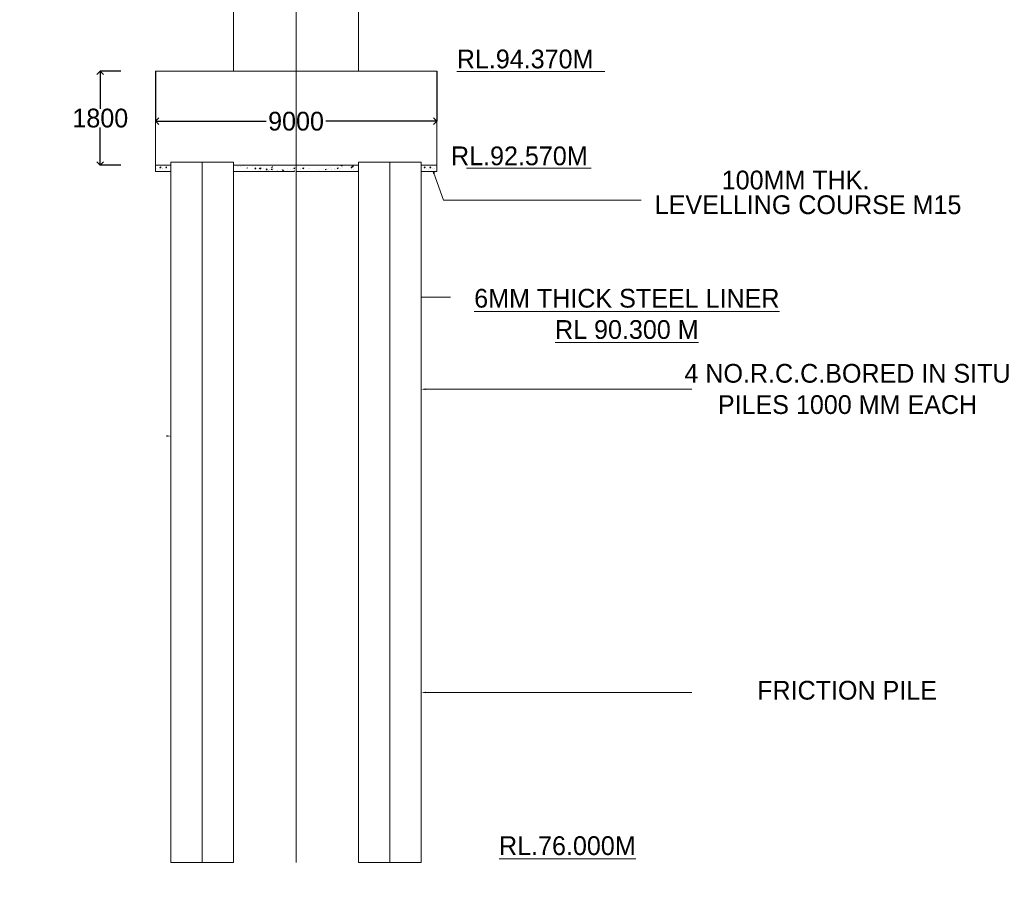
# Model space of a CAD drawing. Header units: millimetres. Extents: x -20950785 to 389010297, y -11535949 to 14056629.
# Tile 178 of 256: x 12107618 to 12139113, y -1274268 to -1246845. Entities that reach past the tile are written whole.
import ezdxf

# ---------------------------------------------------------------- set-up
doc = ezdxf.new("R2010")
doc.units = ezdxf.units.MM
doc.header["$LTSCALE"] = 60
doc.header["$MEASUREMENT"] = 0
doc.linetypes.add('CENTER', pattern=[2, 1.25, -0.25, 0.25, -0.25])
doc.layers.add('TEXT', color=7, linetype='Continuous')
doc.dimstyles.get("Standard").update_dxf_attribs({"dimtxt": 400, "dimasz": 215, "dimexe": 0.18, "dimexo": 0.0625, "dimgap": 0.09, "dimtad": 0, "dimtih": 1, "dimtoh": 1, "dimdec": 0, "dimzin": 4, "dimdsep": 46, "dimtxsty": 'Standard', "dimblk": 'OPEN90', "dimcen": 0, "dimadec": 0, "dimazin": 1, "dimtfac": 1, "dimtdec": 0, "dimtix": 1, "dimtofl": 0, "dimtmove": 0, "dimatfit": 3, "dimldrblk": 'OPEN30', "dimfxl": 1, "dimtolj": 1, "dimtzin": 0, "dimarcsym": 0})

# ---------------------------------------------------------------- blocks, each defined once
blk = doc.blocks.new('_Open90')
at = {"color": 0, "linetype": 'ByBlock', "lineweight": -2}
for p, q in [((0, 0), (-1, 0)), ((-0.5, 0.5), (0, 0)), ((0, 0), (-0.5, -0.5))]:
    blk.add_line(p, q, dxfattribs=at)
blk = doc.blocks.new('*D730')
at = {"color": 0, "linetype": 'Continuous', "lineweight": -2, "transparency": 16777216}
for p, q in [((12110854, -1248489), (12110196, -1248489)), ((12110196, -1248704), (12110196, -1249694)), ((12110196, -1251284), (12110196, -1250294)), ((12110854, -1251499), (12110196, -1251499))]:
    blk.add_line(p, q, dxfattribs=at)
at = {"layer": 'Defpoints', "color": 0, "linetype": 'Continuous', "lineweight": 9, "transparency": 16777216}
for p in [(12110854, -1248489), (12110196, -1251499), (12110854, -1251499)]:
    blk.add_point(p, dxfattribs=at)
at = {"color": 0, "linetype": 'Continuous', "lineweight": -2, "transparency": 16777216, "xscale": 215, "yscale": 215, "zscale": 215}
for p, rotation in [((12110196, -1248489), 90), ((12110196, -1251499), 270)]:
    blk.add_blockref('_Open90', p, dxfattribs=dict(at, rotation=rotation))
at = {"color": 0, "linetype": 'Continuous', "lineweight": 9, "transparency": 16777216, "insert": (12110196, -1249994), "char_height": 400, "attachment_point": 5}
blk.add_mtext('\\A1;{\\H1.5x;1800}', dxfattribs=at)
blk = doc.blocks.new('_Open30')
at = {"color": 0, "linetype": 'ByBlock', "lineweight": -2}
for p, q in [((-1, 0.27), (0, 0)), ((0, 0), (-1, -0.27)), ((0, 0), (-1, 0))]:
    blk.add_line(p, q, dxfattribs=at)
blk = doc.blocks.new('*D826')
at = {"color": 0, "linetype": 'Continuous', "lineweight": -2, "ltscale": 20, "transparency": 16777216}
for p, q in [((12111957, -1248489), (12111957, -1250094)), ((12120957, -1248489), (12120957, -1250094)), ((12112172, -1250094), (12115507, -1250094)), ((12120742, -1250094), (12117407, -1250094))]:
    blk.add_line(p, q, dxfattribs=at)
at = {"layer": 'Defpoints', "color": 0, "linetype": 'Continuous', "lineweight": 9, "ltscale": 20, "transparency": 16777216}
for p in [(12111957, -1248489), (12120957, -1248489), (12120957, -1250094)]:
    blk.add_point(p, dxfattribs=at)
at = {"color": 0, "linetype": 'Continuous', "lineweight": -2, "ltscale": 20, "transparency": 16777216, "xscale": 215, "yscale": 215, "zscale": 215, "rotation": 180}
blk.add_blockref('_Open90', (12111957, -1250094), dxfattribs=at)
at = {"color": 0, "linetype": 'Continuous', "lineweight": -2, "ltscale": 20, "transparency": 16777216, "xscale": 215, "yscale": 215, "zscale": 215}
blk.add_blockref('_Open90', (12120957, -1250094), dxfattribs=at)
at = {"color": 0, "linetype": 'Continuous', "lineweight": 9, "ltscale": 20, "transparency": 16777216, "insert": (12116457, -1250094), "char_height": 400, "attachment_point": 5}
blk.add_mtext('\\A1;{\\H1.5x;9000}', dxfattribs=at)

msp = doc.modelspace()

# ---------------------------------------------------------------- hatches: boundary and pattern name
at = {"lineweight": 9, "ltscale": 20}
h = msp.add_hatch(dxfattribs=at)
h.set_pattern_fill('AR-CONC', color=256, scale=100)
h.set_pattern_definition([(50, (10157580.54, -1292098.4), (717.26018, -62.75213), [75, -825]), (355, (10157580.54, -1292098.4), (-138.75133, 752.19213), [60, -660]), (100.451444, (10157640.3, -1292103.65), (578.50885, 689.44), [63.7402, -701.1421]), (46.1842, (10157580.5, -1291898.4), (1067.24133, -165.51928), [112.5, -1237.5]), (96.635635, (10157669.5, -1291912.2), (934.66195, 974.1186), [95.61034, -1051.71376]), (351.184164, (10157580.5, -1291898.4), (934.66195, 974.1186), [90, -990]), (21, (10157680.54, -1291948.4), (596.90705, -402.61889), [75, -825]), (326, (10157680.54, -1291948.4), (243.31533, 725.15005), [60, -660]), (71.451445, (10157730.3, -1291982), (840.22238, 322.53115), [63.7402, -701.1421]), (37.5, (10157580.54, -1292098.43), (12.159855, 332.893854), [0, -652, 0, -670, 0, -662.5]), (7.5, (10157580.54, -1292098.43), (263.06954, 394.41171), [0, -382, 0, -637, 0, -252.5]), (327.5, (10157357.54, -1292098.43), (533.822436, -22.554872), [0, -250, 0, -780, 0, -1035]), (317.5, (10157257.54, -1292098.43), (583.18617, 100.10498), [0, -325, 0, -518, 0, -735])])
h.paths.add_polyline_path([(12012664.11, -1307965.78), (12010664.11, -1307965.78), (12010664.11, -1316215.78), (12012664.11, -1316215.78)])
h.paths.add_polyline_path([(12012685.05, -1328546.28), (12017314.17, -1328546.28), (12017314.17, -1327765.05), (12012685.05, -1327765.05)], flags=9)
h.paths.add_polyline_path([(12012685.05, -1324046.28), (12017314.17, -1324046.28), (12017314.17, -1323265.05), (12012685.05, -1323265.05)], flags=9)
h.paths.add_polyline_path([(12012684.55, -1316297.79), (12017314.67, -1316297.79), (12017314.67, -1315513.54), (12012684.55, -1315513.54)], flags=9)
h.paths.add_polyline_path([(12012684.55, -1308047.79), (12017314.67, -1308047.79), (12017314.67, -1307263.54), (12012684.55, -1307263.54)], flags=9)
h.paths.add_polyline_path([(12012685.05, -1298546.28), (12017314.17, -1298546.28), (12017314.17, -1297765.05), (12012685.05, -1297765.05)], flags=9)
h.paths.add_polyline_path([(12021595.04, -1326379.21), (12026206.02, -1326379.21), (12026206.02, -1324451.02), (12021595.04, -1324451.02)], flags=9)
h.paths.add_polyline_path([(12021815.09, -1303721.44), (12024063.08, -1303721.44), (12024063.08, -1302635.64), (12021815.09, -1302635.64)], flags=9)
h.paths.add_polyline_path([(12007512.65, -1333674.74), (12022051.16, -1333674.74), (12022051.16, -1331593.07), (12007512.65, -1331593.07)], flags=9)
h.paths.add_polyline_path([(12021451.29, -1321132.75), (12026084.44, -1321132.75), (12026084.44, -1318360.81), (12021451.29, -1318360.81)], flags=9)
h.paths.add_polyline_path([(12021120.07, -1312441.88), (12025775.71, -1312441.88), (12025775.71, -1311356.09), (12021120.07, -1311356.09)], flags=9)
h.paths.add_polyline_path([(12121606.44, -1257324.85), (12132415.1, -1257324.85), (12132415.1, -1255010.01), (12121606.44, -1255010.01)], flags=9)
h.paths.add_polyline_path([(12091026.86, -1162364.71), (12096279.18, -1162364.71), (12096279.18, -1161061.75), (12091026.86, -1161061.75)], flags=9)
h.paths.add_polyline_path([(12091110.75, -1160567.45), (12096363.07, -1160567.45), (12096363.07, -1159264.5), (12091110.75, -1159264.5)], flags=9)
h.paths.add_polyline_path([(12110126.39, -1161458.9), (12115668.83, -1161458.9), (12115668.83, -1160155.95), (12110126.39, -1160155.95)], flags=9)
h.paths.add_polyline_path([(12110049.65, -1159583.58), (12115592.09, -1159583.58), (12115592.09, -1158280.63), (12110049.65, -1158280.63)], flags=9)
h.paths.add_polyline_path([(12071754.67, -1161458.9), (12077297.11, -1161458.9), (12077297.11, -1160155.95), (12071754.67, -1160155.95)], flags=9)
h.paths.add_polyline_path([(12071677.93, -1159583.58), (12077220.38, -1159583.58), (12077220.38, -1158280.63), (12071677.93, -1158280.63)], flags=9)
h.paths.add_polyline_path([(12177761.12, -1321079.52), (12274462.86, -1321079.52), (12274462.86, -1312589.55), (12177761.12, -1312589.55)], flags=9)
h.paths.add_polyline_path([(12259631.47, -1340513.66), (12268765.79, -1340513.66), (12268765.79, -1336170.48), (12259631.47, -1336170.48)], flags=9)
h.paths.add_polyline_path([(12201787.25, -1331852.54), (12288569.01, -1331852.54), (12288569.01, -1324631.23), (12201787.25, -1324631.23)], flags=9)
h.paths.add_polyline_path([(12176514.25, -1340714.29), (12196585.06, -1340714.29), (12196585.06, -1336436.83), (12176514.25, -1336436.83)], flags=9)
h.paths.add_polyline_path([(12270336.56, -1311637), (12275805.47, -1311637), (12275805.47, -1308087.78), (12270336.56, -1308087.78)], flags=9)
h.paths.add_polyline_path([(12258559.43, -1346520.56), (12271232.84, -1346520.56), (12271232.84, -1342243.1), (12258559.43, -1342243.1)], flags=9)
h.paths.add_polyline_path([(12238216.72, -1311714.69), (12243277.95, -1311714.69), (12243277.95, -1308165.47), (12238216.72, -1308165.47)], flags=9)
h.paths.add_polyline_path([(12214593.55, -1311953.24), (12219926.97, -1311953.24), (12219926.97, -1308404.03), (12214593.55, -1308404.03)], flags=9)
h.paths.add_polyline_path([(12225295.53, -1340370.32), (12238054.2, -1340370.32), (12238054.2, -1336092.87), (12225295.53, -1336092.87)], flags=9)
h.paths.add_polyline_path([(12189833.66, -1311876.12), (12197554.4, -1311876.12), (12197554.4, -1308326.91), (12189833.66, -1308326.91)], flags=9)
h.paths.add_polyline_path([(12180394.43, -1328704.29), (12195206.57, -1328704.29), (12195206.57, -1324426.84), (12180394.43, -1324426.84)], flags=9)
h.paths.add_polyline_path([(12225057.41, -1346457.64), (12242003.94, -1346457.64), (12242003.94, -1342180.19), (12225057.41, -1342180.19)], flags=9)
h.paths.add_polyline_path([(12209328.47, -1289576.73), (12285374.25, -1289576.73), (12285374.25, -1163984.39), (12209328.47, -1163984.39)], flags=9)
h.paths.add_polyline_path([(12157432.7, -1251624.24), (12162685.02, -1251624.24), (12162685.02, -1250321.28), (12157432.7, -1250321.28)], flags=9)
h.paths.add_polyline_path([(12057183.35, -1237267.73), (12062725.8, -1237267.73), (12062725.8, -1235964.78), (12057183.35, -1235964.78)], flags=9)
h.paths.add_polyline_path([(12054834.37, -1261172.86), (12066191.05, -1261172.86), (12066191.05, -1258857.42), (12054834.37, -1258857.42)], flags=9)
h.paths.add_polyline_path([(12053486.18, -1270637.91), (12059613.88, -1270637.91), (12059613.88, -1269117.8), (12053486.18, -1269117.8)], flags=9)
h.paths.add_polyline_path([(12128205.24, -1259779.83), (12140029.76, -1259779.83), (12140029.76, -1257464.58), (12128205.24, -1257464.58)], flags=9)
h.paths.add_polyline_path([(12096956.73, -1224556.35), (12103696.52, -1224556.35), (12103696.52, -1223036.24), (12096956.73, -1223036.24)], flags=9)
h.paths.add_polyline_path([(12096956.73, -1226394.76), (12103084.43, -1226394.76), (12103084.43, -1224874.64), (12096956.73, -1224874.64)], flags=9)
h.paths.add_polyline_path([(12096956.73, -1227479.94), (12103084.43, -1227479.94), (12103084.43, -1225959.83), (12096956.73, -1225959.83)], flags=9)
h.paths.add_polyline_path([(12096879.65, -1228507.06), (12103007.35, -1228507.06), (12103007.35, -1226986.95), (12096879.65, -1226986.95)], flags=9)
h.paths.add_polyline_path([(12096879.65, -1234227.5), (12103007.35, -1234227.5), (12103007.35, -1232707.39), (12096879.65, -1232707.39)], flags=9)
h.paths.add_polyline_path([(12096899.42, -1237238.61), (12103027.12, -1237238.61), (12103027.12, -1235718.5), (12096899.42, -1235718.5)], flags=9)
h.paths.add_polyline_path([(12122066.07, -1236372.5), (12127318.39, -1236372.5), (12127318.39, -1235069.54), (12122066.07, -1235069.54)], flags=9)
h.paths.add_polyline_path([(12122066.07, -1235553.24), (12127318.39, -1235553.24), (12127318.39, -1234250.28), (12122066.07, -1234250.28)], flags=9)
h.paths.add_polyline_path([(12166315.03, -1235506.73), (12171567.34, -1235506.73), (12171567.34, -1234203.77), (12166315.03, -1234203.77)], flags=9)
h.paths.add_polyline_path([(12157432.7, -1248519.22), (12162685.02, -1248519.22), (12162685.02, -1247216.26), (12157432.7, -1247216.26)], flags=9)
h.paths.add_polyline_path([(12166298.29, -1228169.36), (12176137.44, -1228169.36), (12176137.44, -1226866.4), (12166298.29, -1226866.4)], flags=9)
h.paths.add_polyline_path([(12096916, -1223470.6), (12106755.15, -1223470.6), (12106755.15, -1222167.64), (12096916, -1222167.64)], flags=9)
h.paths.add_polyline_path([(12091816.82, -1229827.45), (12093415.88, -1229827.45), (12093415.88, -1228958.82), (12091816.82, -1228958.82)], flags=9)
h.paths.add_polyline_path([(12069616.82, -1229828.8), (12071215.88, -1229828.8), (12071215.88, -1228960.16), (12069616.82, -1228960.16)], flags=9)
h.paths.add_polyline_path([(12086932.73, -1229822.46), (12088531.79, -1229822.46), (12088531.79, -1228953.82), (12086932.73, -1228953.82)], flags=9)
h.paths.add_polyline_path([(12080732.73, -1229805.95), (12082331.79, -1229805.95), (12082331.79, -1228937.32), (12080732.73, -1228937.32)], flags=9)
h.paths.add_polyline_path([(12074731.76, -1229822.46), (12076330.82, -1229822.46), (12076330.82, -1228953.82), (12074731.76, -1228953.82)], flags=9)
h.paths.add_polyline_path([(12075690.97, -1223088.02), (12089152.62, -1223088.02), (12089152.62, -1221885.07), (12075690.97, -1221885.07)], flags=9)
h.paths.add_polyline_path([(12035390.86, -1223095.42), (12046692.24, -1223095.42), (12046692.24, -1222009.62), (12035390.86, -1222009.62)], flags=9)
h.paths.add_polyline_path([(12057156.8, -1228594.34), (12062409.11, -1228594.34), (12062409.11, -1227291.38), (12057156.8, -1227291.38)], flags=9)
h.paths.add_polyline_path([(12057156.8, -1227795.95), (12062409.11, -1227795.95), (12062409.11, -1226492.99), (12057156.8, -1226492.99)], flags=9)
h.paths.add_polyline_path([(12057156.8, -1226794.34), (12062409.11, -1226794.34), (12062409.11, -1225491.38), (12057156.8, -1225491.38)], flags=9)
h.paths.add_polyline_path([(12057156.8, -1224745.11), (12062933.76, -1224745.11), (12062933.76, -1223442.16), (12057156.8, -1223442.16)], flags=9)
h.paths.add_polyline_path([(12057183.35, -1234267.73), (12062725.8, -1234267.73), (12062725.8, -1232964.78), (12057183.35, -1232964.78)], flags=9)
h.paths.add_polyline_path([(12021984.97, -1257219.89), (12023546.59, -1257219.89), (12023546.59, -1256134.1), (12021984.97, -1256134.1)], flags=9)
h.paths.add_polyline_path([(12020199.47, -1257194.97), (12021761.08, -1257194.97), (12021761.08, -1256109.17), (12020199.47, -1256109.17)], flags=9)
h.paths.add_polyline_path([(12016105.02, -1285392.48), (12017978.97, -1285392.48), (12017978.97, -1284089.53), (12016105.02, -1284089.53)], flags=9)
h.paths.add_polyline_path([(12010542.3, -1285342.34), (12012416.24, -1285342.34), (12012416.24, -1284039.39), (12010542.3, -1284039.39)], flags=9)
h.paths.add_polyline_path([(12004874.68, -1285404.48), (12006748.62, -1285404.48), (12006748.62, -1284101.53), (12004874.68, -1284101.53)], flags=9)
h.paths.add_polyline_path([(12121996.12, -1227954.8), (12130193.64, -1227954.8), (12130193.64, -1225639.76), (12121996.12, -1225639.76)], flags=9)
h.paths.add_polyline_path([(12127774.78, -1253229.93), (12138492.38, -1253229.93), (12138492.38, -1252292.46), (12127774.78, -1252292.46)], flags=9)
h.paths.add_polyline_path([(12129917.44, -1252439.87), (12135485.47, -1252439.87), (12135485.47, -1251503), (12129917.44, -1251503)], flags=9)
h.paths.add_polyline_path([(12094085.6, -1243885.45), (12104894.26, -1243885.45), (12104894.26, -1241570.61), (12094085.6, -1241570.61)], flags=9)
h.paths.add_polyline_path([(12131050.28, -1268755.33), (12137573.52, -1268755.33), (12137573.52, -1267817.86), (12131050.28, -1267817.86)], flags=9)
h.paths.add_polyline_path([(12091717.16, -1270537.91), (12097844.86, -1270537.91), (12097844.86, -1269017.8), (12091717.16, -1269017.8)], flags=9)
h.paths.add_polyline_path([(12122072.59, -1273763.16), (12128214.87, -1273763.16), (12128214.87, -1272669.44), (12122072.59, -1272669.44)], flags=9)
h.paths.add_polyline_path([(12158378, -1273555.44), (12163630.32, -1273555.44), (12163630.32, -1272252.49), (12158378, -1272252.49)], flags=9)
h.paths.add_polyline_path([(12146911.17, -1294356.56), (12157562.43, -1294356.56), (12157562.43, -1292076.39), (12146911.17, -1292076.39)], flags=9)
h.paths.add_polyline_path([(12110894.79, -1294436.32), (12121546.05, -1294436.32), (12121546.05, -1292156.15), (12110894.79, -1292156.15)], flags=9)
h.paths.add_polyline_path([(12008137.99, -1290427.44), (12021957.65, -1290427.44), (12021957.65, -1288364.43), (12008137.99, -1288364.43)], flags=9)
h.paths.add_polyline_path([(12073788, -1300939.43), (12089062.36, -1300939.43), (12089062.36, -1298659.25), (12073788, -1298659.25)], flags=9)
h.paths.add_polyline_path([(12166315.03, -1229112.94), (12172091.99, -1229112.94), (12172091.99, -1227809.98), (12166315.03, -1227809.98)], flags=9)
h.paths.add_polyline_path([(12166315.03, -1236456.78), (12171567.34, -1236456.78), (12171567.34, -1235153.83), (12166315.03, -1235153.83)], flags=9)
h.paths.add_polyline_path([(12166315.03, -1233455.78), (12171567.34, -1233455.78), (12171567.34, -1232152.83), (12166315.03, -1232152.83)], flags=9)
h.paths.add_polyline_path([(12166315.03, -1232054.17), (12171567.34, -1232054.17), (12171567.34, -1230751.22), (12166315.03, -1230751.22)], flags=9)
h.paths.add_polyline_path([(12166315.03, -1231054.17), (12171567.34, -1231054.17), (12171567.34, -1229751.22), (12166315.03, -1229751.22)], flags=9)
h.paths.add_polyline_path([(12121258.71, -1251667.62), (12126523.52, -1251667.62), (12126523.52, -1250730.15), (12121258.71, -1250730.15)], flags=9)
h.paths.add_polyline_path([(12121368.34, -1248736.57), (12126620.65, -1248736.57), (12126620.65, -1247433.61), (12121368.34, -1247433.61)], flags=9)
h.paths.add_polyline_path([(12122066.07, -1233069.52), (12127318.39, -1233069.52), (12127318.39, -1231766.56), (12122066.07, -1231766.56)], flags=9)
h.paths.add_polyline_path([(12122066.07, -1231081.33), (12127318.39, -1231081.33), (12127318.39, -1229778.38), (12122066.07, -1229778.38)], flags=9)
h.paths.add_polyline_path([(12122066.07, -1230081.33), (12127318.39, -1230081.33), (12127318.39, -1228778.38), (12122066.07, -1228778.38)], flags=9)
h.paths.add_polyline_path([(12143043.02, -1227365.28), (12150066.73, -1227365.28), (12150066.73, -1226062.32), (12143043.02, -1226062.32)], flags=9)
h.paths.add_polyline_path([(12152130.23, -1227299.57), (12160081.54, -1227299.57), (12160081.54, -1225996.62), (12152130.23, -1225996.62)], flags=9)
h.paths.add_polyline_path([(12148559.5, -1228893.72), (12151110.51, -1228960.49), (12151138.92, -1227875.06), (12148587.91, -1227808.29)], flags=9)
h.paths.add_polyline_path([(12153025.69, -1228837.54), (12162660.57, -1229089.71), (12162688.97, -1228004.29), (12153054.09, -1227752.11)], flags=9)
h.paths.add_polyline_path([(12044000.33, -1224405.69), (12044001.16, -1224405.69), (12044001.16, -1224405.26), (12044000.33, -1224405.26)], flags=9)
h.paths.add_polyline_path([(12138826.58, -1146872.8), (12150027.89, -1146872.8), (12150027.89, -1144266.81), (12138826.58, -1144266.81)], flags=9)
h.paths.add_polyline_path([(12028445.87, -1147131.73), (12045102.57, -1147131.73), (12045102.57, -1144525.73), (12028445.87, -1144525.73)], flags=9)
h.paths.add_polyline_path([(12092007.15, -1157766.24), (12100029.41, -1157766.24), (12100029.41, -1156246.13), (12092007.15, -1156246.13)], flags=9)
h.paths.add_polyline_path([(12087324.75, -1156707.19), (12096304.16, -1156707.19), (12096304.16, -1155187.08), (12087324.75, -1155187.08)], flags=9)
h.paths.add_polyline_path([(12084617.66, -1154204.9), (12107890.66, -1154204.9), (12107890.66, -1152033.31), (12084617.66, -1152033.31)], flags=9)
h.paths.add_polyline_path([(12178165.5, -1194209.77), (12198480.39, -1194209.77), (12198480.39, -1191007), (12178165.5, -1191007)], flags=9)
h.paths.add_polyline_path([(12182449.75, -1211994.19), (12194764.99, -1211994.19), (12194764.99, -1206291.41), (12182449.75, -1206291.41)], flags=9)
h.paths.add_polyline_path([(12182353.33, -1201405.96), (12195097.92, -1201405.96), (12195097.92, -1198203.18), (12182353.33, -1198203.18)], flags=9)
h.paths.add_polyline_path([(12118277.4, -1191204.38), (12121487.04, -1191204.38), (12121487.04, -1187946.99), (12118277.4, -1187946.99)], flags=9)
h.paths.add_polyline_path([(12124995.62, -1186267.37), (12131123.33, -1186267.37), (12131123.33, -1184747.26), (12124995.62, -1184747.26)], flags=9)
h.paths.add_polyline_path([(12065587.4, -1191204.38), (12068797.04, -1191204.38), (12068797.04, -1187946.99), (12065587.4, -1187946.99)], flags=9)
h.paths.add_polyline_path([(12071929.81, -1186304.64), (12078057.51, -1186304.64), (12078057.51, -1184784.52), (12071929.81, -1184784.52)], flags=9)
h.paths.add_polyline_path([(12103444.68, -1187386.49), (12109572.38, -1187386.49), (12109572.38, -1185866.37), (12103444.68, -1185866.37)], flags=9)
h.paths.add_polyline_path([(12099738.43, -1192460.83), (12102631.85, -1192460.83), (12102631.85, -1189353.44), (12099738.43, -1189353.44)], flags=9)
h.paths.add_polyline_path([(12088444.68, -1187386.49), (12094572.38, -1187386.49), (12094572.38, -1185866.37), (12088444.68, -1185866.37)], flags=9)
h.paths.add_polyline_path([(12084738.43, -1192460.83), (12087631.85, -1192460.83), (12087631.85, -1189353.44), (12084738.43, -1189353.44)], flags=9)
h.paths.add_polyline_path([(12117719.79, -1203262.12), (12117719.79, -1196421.27), (12114517.01, -1196421.27), (12114517.01, -1203262.12)], flags=9)
h.paths.add_polyline_path([(12117719.79, -1212731.65), (12117719.79, -1206998.24), (12114517.01, -1206998.24), (12114517.01, -1212731.65)], flags=9)
h.paths.add_polyline_path([(12102719.79, -1203262.12), (12102719.79, -1196421.27), (12099517.01, -1196421.27), (12099517.01, -1203262.12)], flags=9)
h.paths.add_polyline_path([(12102719.79, -1212705.7), (12102719.79, -1206972.28), (12099517.01, -1206972.28), (12099517.01, -1212705.7)], flags=9)
h.paths.add_polyline_path([(12087719.79, -1203262.12), (12087719.79, -1196421.27), (12084517.01, -1196421.27), (12084517.01, -1203262.12)], flags=9)
h.paths.add_polyline_path([(12087719.79, -1212717.6), (12087719.79, -1206984.18), (12084517.01, -1206984.18), (12084517.01, -1212717.6)], flags=9)
h.paths.add_polyline_path([(12072719.79, -1203262.12), (12072719.79, -1196421.27), (12069517.01, -1196421.27), (12069517.01, -1203262.12)], flags=9)
h.paths.add_polyline_path([(12072719.79, -1212681.91), (12072719.79, -1206948.49), (12069517.01, -1206948.49), (12069517.01, -1212681.91)], flags=9)
h.paths.add_polyline_path([(12170219.79, -1203262.12), (12170219.79, -1196421.27), (12167017.01, -1196421.27), (12167017.01, -1203262.12)], flags=9)
h.paths.add_polyline_path([(12170219.79, -1213348.09), (12170219.79, -1206507.25), (12167017.01, -1206507.25), (12167017.01, -1213348.09)], flags=9)
h.paths.add_polyline_path([(12160219.79, -1203228.59), (12160219.79, -1196387.75), (12157017.01, -1196387.75), (12157017.01, -1203228.59)], flags=9)
h.paths.add_polyline_path([(12160219.79, -1213348.09), (12160219.79, -1206507.25), (12157017.01, -1206507.25), (12157017.01, -1213348.09)], flags=9)
h.paths.add_polyline_path([(11998165.5, -1194209.77), (12018480.39, -1194209.77), (12018480.39, -1191007), (11998165.5, -1191007)], flags=9)
h.paths.add_polyline_path([(12002449.75, -1211994.19), (12014764.99, -1211994.19), (12014764.99, -1206291.41), (12002449.75, -1206291.41)], flags=9)
h.paths.add_polyline_path([(12002353.33, -1201405.96), (12015097.92, -1201405.96), (12015097.92, -1198203.18), (12002353.33, -1198203.18)], flags=9)
h.paths.add_polyline_path([(12150219.79, -1203262.12), (12150219.79, -1196421.27), (12147017.01, -1196421.27), (12147017.01, -1203262.12)], flags=9)
h.paths.add_polyline_path([(12150219.79, -1213348.09), (12150219.79, -1206507.25), (12147017.01, -1206507.25), (12147017.01, -1213348.09)], flags=9)
h.paths.add_polyline_path([(12140219.79, -1203262.12), (12140219.79, -1196421.27), (12137017.01, -1196421.27), (12137017.01, -1203262.12)], flags=9)
h.paths.add_polyline_path([(12140219.79, -1213348.09), (12140219.79, -1206507.25), (12137017.01, -1206507.25), (12137017.01, -1213348.09)], flags=9)
h.paths.add_polyline_path([(12130219.79, -1203262.12), (12130219.79, -1196421.27), (12127017.01, -1196421.27), (12127017.01, -1203262.12)], flags=9)
h.paths.add_polyline_path([(12130219.79, -1213348.09), (12130219.79, -1206507.25), (12127017.01, -1206507.25), (12127017.01, -1213348.09)], flags=9)
h.paths.add_polyline_path([(12120219.79, -1203262.12), (12120219.79, -1196421.27), (12117017.01, -1196421.27), (12117017.01, -1203262.12)], flags=9)
h.paths.add_polyline_path([(12120219.79, -1212708.4), (12120219.79, -1206974.99), (12117017.01, -1206974.99), (12117017.01, -1212708.4)], flags=9)
h.paths.add_polyline_path([(12110219.79, -1203262.12), (12110219.79, -1196421.27), (12107017.01, -1196421.27), (12107017.01, -1203262.12)], flags=9)
h.paths.add_polyline_path([(12110219.79, -1212731.65), (12110219.79, -1206998.24), (12107017.01, -1206998.24), (12107017.01, -1212731.65)], flags=9)
h.paths.add_polyline_path([(12100219.79, -1203262.12), (12100219.79, -1196421.27), (12097017.01, -1196421.27), (12097017.01, -1203262.12)], flags=9)
h.paths.add_polyline_path([(12100219.79, -1212705.7), (12100219.79, -1206972.28), (12097017.01, -1206972.28), (12097017.01, -1212705.7)], flags=9)
h.paths.add_polyline_path([(12090219.79, -1203262.12), (12090219.79, -1196421.27), (12087017.01, -1196421.27), (12087017.01, -1203262.12)], flags=9)
h.paths.add_polyline_path([(12090219.79, -1212712.19), (12090219.79, -1206978.77), (12087017.01, -1206978.77), (12087017.01, -1212712.19)], flags=9)
h.paths.add_polyline_path([(12080219.79, -1203262.12), (12080219.79, -1196421.27), (12077017.01, -1196421.27), (12077017.01, -1203262.12)], flags=9)
h.paths.add_polyline_path([(12080219.79, -1212717.6), (12080219.79, -1206984.18), (12077017.01, -1206984.18), (12077017.01, -1212717.6)], flags=9)
h.paths.add_polyline_path([(12070219.79, -1203262.12), (12070219.79, -1196421.27), (12067017.01, -1196421.27), (12067017.01, -1203262.12)], flags=9)
h.paths.add_polyline_path([(12070219.79, -1212681.91), (12070219.79, -1206948.49), (12067017.01, -1206948.49), (12067017.01, -1212681.91)], flags=9)
h.paths.add_polyline_path([(12060219.79, -1203262.12), (12060219.79, -1196421.27), (12057017.01, -1196421.27), (12057017.01, -1203262.12)], flags=9)
h.paths.add_polyline_path([(12060219.79, -1212709.48), (12060219.79, -1206976.07), (12057017.01, -1206976.07), (12057017.01, -1212709.48)], flags=9)
h.paths.add_polyline_path([(12050219.79, -1203262.12), (12050219.79, -1196421.27), (12047017.01, -1196421.27), (12047017.01, -1203262.12)], flags=9)
h.paths.add_polyline_path([(12050219.79, -1212688.4), (12050219.79, -1206954.98), (12047017.01, -1206954.98), (12047017.01, -1212688.4)], flags=9)
h.paths.add_polyline_path([(12040219.79, -1203262.12), (12040219.79, -1196421.27), (12037017.01, -1196421.27), (12037017.01, -1203262.12)], flags=9)
h.paths.add_polyline_path([(12040219.79, -1212794.38), (12040219.79, -1207060.96), (12037017.01, -1207060.96), (12037017.01, -1212794.38)], flags=9)
h.paths.add_polyline_path([(12030219.79, -1203262.12), (12030219.79, -1196421.27), (12027017.01, -1196421.27), (12027017.01, -1203262.12)], flags=9)
h.paths.add_polyline_path([(12030219.79, -1212704.62), (12030219.79, -1206971.2), (12027017.01, -1206971.2), (12027017.01, -1212704.62)], flags=9)

# ---------------------------------------------------------------- linework, layer by layer
at = {"color": 7, "linetype": 'Continuous', "lineweight": 9}
for p, q in [((12114456.72, -1236130.75), (12114456.72, -1248489.39)), ((12118456.72, -1236130.75), (12118456.72, -1248489.39)), ((12111956.72, -1248489.39), (12111956.72, -1251698.88)), ((12120956.72, -1248489.39), (12111956.72, -1248489.39)), ((12116456.72, -1248489.39), (12111956.72, -1248489.39)), ((12116456.72, -1248489.39), (12120956.72, -1248489.39)), ((12120956.72, -1248489.39), (12120956.72, -1251698.88)), ((12121601.01, -1248503.27), (12126339.92, -1248503.27)), ((12112456.72, -1251498.88), (12111956.72, -1251498.88)), ((12111996.42, -1251592.45), (12111996.42, -1251592.45)), ((12112083.08, -1251566.23), (12112083.08, -1251566.23)), ((12112103.75, -1251577.77), (12112127.85, -1251549.04)), ((12112103.75, -1251577.77), (12112133.63, -1251580.39)), ((12112126.53, -1251582.65), (12112126.53, -1251582.65)), ((12112133.69, -1251580.46), (12112127.91, -1251549.12)), ((12112179.91, -1251592.45), (12112179.91, -1251592.45)), ((12112180.29, -1251609.11), (12112180.29, -1251609.11)), ((12112266.57, -1251566.23), (12112266.57, -1251566.23)), ((12112287.24, -1251577.77), (12112311.34, -1251549.04)), ((12112287.24, -1251577.77), (12112317.12, -1251580.39)), ((12112310.02, -1251582.65), (12112310.02, -1251582.65)), ((12112317.18, -1251580.46), (12112311.39, -1251549.12)), ((12114456.72, -1251398.88), (12112456.72, -1251398.88)), ((12112456.72, -1273794.17), (12112456.72, -1251398.88)), ((12114456.72, -1273794.17), (12114456.72, -1251398.88)), ((12118456.72, -1251498.88), (12114456.72, -1251498.88)), ((12114518.5, -1251504.21), (12114518.5, -1251504.21)), ((12114590.42, -1251550.88), (12114590.42, -1251550.88)), ((12114618.03, -1251531.03), (12114618.03, -1251531.03)), ((12114696.36, -1251532.6), (12114696.36, -1251532.6)), ((12114715.59, -1251534.4), (12114715.59, -1251534.4)), ((12114785.41, -1251515.49), (12114785.41, -1251515.49)), ((12114870.58, -1251499.02), (12114870.58, -1251499.02)), ((12114878.39, -1251595.6), (12114913.4, -1251582.16)), ((12114904.96, -1251509.47), (12114904.96, -1251509.47)), ((12115052.33, -1251526.76), (12115052.33, -1251526.76)), ((12115140.6, -1251609.15), (12115164.71, -1251580.42)), ((12115140.6, -1251609.15), (12115170.49, -1251611.76)), ((12115170.54, -1251611.83), (12115164.76, -1251580.49)), ((12115278.39, -1251595.6), (12115303.26, -1251612.38)), ((12115303.32, -1251612.45), (12115313.46, -1251582.23)), ((12115306.42, -1251608.73), (12115330.52, -1251580)), ((12115306.42, -1251608.73), (12115336.3, -1251611.35)), ((12115336.36, -1251611.41), (12115330.58, -1251580.07)), ((12115334.72, -1251590.4), (12115334.72, -1251590.4)), ((12115415.53, -1251600.19), (12115415.53, -1251600.19)), ((12115484.38, -1251601.82), (12115484.38, -1251601.82)), ((12115499.23, -1251640.52), (12115523.34, -1251611.8)), ((12115529.17, -1251643.21), (12115523.39, -1251611.87)), ((12115665.05, -1251640.11), (12115689.15, -1251611.38)), ((12115665.46, -1251556.65), (12115690.33, -1251573.42)), ((12115694.99, -1251642.79), (12115689.21, -1251611.45)), ((12115690.38, -1251573.49), (12115700.52, -1251543.28)), ((12115751.29, -1251613.1), (12115751.29, -1251613.1)), ((12116186.16, -1251612.95), (12116186.16, -1251612.95)), ((12116354.33, -1251616.94), (12116354.33, -1251616.94)), ((12116384.02, -1251596.69), (12116419.03, -1251583.25)), ((12116384.02, -1251596.69), (12116408.89, -1251613.47)), ((12116408.95, -1251613.53), (12116419.09, -1251583.32)), ((12116596.18, -1251599.15), (12116596.18, -1251599.15)), ((12116667.13, -1251593.42), (12116702.14, -1251579.98)), ((12116667.13, -1251593.42), (12116692, -1251610.2)), ((12116692.06, -1251610.27), (12116702.2, -1251580.06)), ((12116702.23, -1251587.38), (12116702.23, -1251587.38)), ((12116863.1, -1251610.43), (12116863.1, -1251610.43)), ((12116891.64, -1251597.63), (12116891.64, -1251597.63)), ((12117385.7, -1251633.46), (12117420.71, -1251620.03)), ((12117410.62, -1251650.32), (12117420.76, -1251620.1)), ((12117502.4, -1251615.16), (12117502.4, -1251615.16)), ((12117509.79, -1251613.94), (12117509.79, -1251613.94)), ((12117558.4, -1251577.1), (12117558.4, -1251577.1)), ((12117675.65, -1251611.56), (12117675.65, -1251611.56)), ((12117772.76, -1251594.51), (12117807.77, -1251581.07)), ((12117772.76, -1251594.51), (12117797.63, -1251611.29)), ((12117782.6, -1251505.38), (12117782.6, -1251505.38)), ((12117797.69, -1251611.36), (12117807.83, -1251581.14)), ((12117892.22, -1251603.2), (12117892.22, -1251603.2)), ((12117898.9, -1251515.44), (12117912.79, -1251498.88)), ((12117898.9, -1251515.44), (12117928.79, -1251518.05)), ((12117928.84, -1251518.12), (12117925.29, -1251498.88)), ((12117928.2, -1251579.55), (12117928.2, -1251579.55)), ((12118187.89, -1251542.06), (12118187.89, -1251542.06)), ((12118194, -1251565.11), (12118194, -1251565.11)), ((12118216.16, -1251578.19), (12118240.26, -1251549.46)), ((12118216.16, -1251578.19), (12118246.05, -1251580.8)), ((12118246.1, -1251580.88), (12118240.32, -1251549.54)), ((12118257.53, -1251546.81), (12118281.63, -1251518.09)), ((12118257.53, -1251546.81), (12118287.42, -1251549.43)), ((12118287.47, -1251549.5), (12118281.69, -1251518.16)), ((12118444.61, -1251506.85), (12118444.61, -1251506.85)), ((12120456.72, -1251398.88), (12118456.72, -1251398.88)), ((12118456.72, -1273794.17), (12118456.72, -1251398.88)), ((12120445.13, -1251592.45), (12120445.13, -1251592.45)), ((12120456.72, -1273794.17), (12120456.72, -1251398.88)), ((12120956.72, -1251498.88), (12120456.72, -1251498.88)), ((12120531.79, -1251566.23), (12120531.79, -1251566.23)), ((12120552.45, -1251577.77), (12120576.56, -1251549.04)), ((12120552.45, -1251577.77), (12120582.34, -1251580.39)), ((12120575.24, -1251582.65), (12120575.24, -1251582.65)), ((12120582.39, -1251580.46), (12120576.61, -1251549.12)), ((12120626.69, -1251592.45), (12120626.69, -1251592.45)), ((12120713.35, -1251566.23), (12120713.35, -1251566.23)), ((12120734.02, -1251577.77), (12120758.12, -1251549.04)), ((12120734.02, -1251577.77), (12120763.91, -1251580.39)), ((12120756.81, -1251582.65), (12120756.81, -1251582.65)), ((12120763.96, -1251580.46), (12120758.18, -1251549.12)), ((12120808.91, -1251618.37), (12120808.91, -1251618.37)), ((12120872.1, -1251598.41), (12120872.1, -1251598.41)), ((12121913.4, -1251593.59), (12125902.41, -1251593.59)), ((12112456.72, -1251698.88), (12111956.72, -1251698.88)), ((12112092.02, -1251642.54), (12112092.02, -1251642.54)), ((12116385.64, -1251698.88), (12114456.72, -1251698.88)), ((12114611.95, -1251697.47), (12114611.95, -1251697.47)), ((12115264.5, -1251665.46), (12115264.5, -1251665.46)), ((12115322.89, -1251657.71), (12115322.89, -1251657.71)), ((12115489.2, -1251665.1), (12115489.2, -1251665.1)), ((12115499.23, -1251640.52), (12115529.12, -1251643.14)), ((12115524.19, -1251627.97), (12115524.19, -1251627.97)), ((12115555.85, -1251695.93), (12115555.85, -1251695.93)), ((12115578.9, -1251657.52), (12115578.9, -1251657.52)), ((12115589.8, -1251668.98), (12115589.8, -1251668.98)), ((12115614.37, -1251648.62), (12115614.37, -1251648.62)), ((12115665.05, -1251640.11), (12115694.93, -1251642.72)), ((12115837.91, -1251689.64), (12115837.91, -1251689.64)), ((12115856.71, -1251680.26), (12115856.71, -1251680.26)), ((12115871.63, -1251654.36), (12115871.63, -1251654.36)), ((12115996.8, -1251637.88), (12115996.8, -1251637.88)), ((12116018.2, -1251624.38), (12116018.2, -1251624.38)), ((12116023.68, -1251671.48), (12116047.78, -1251642.76)), ((12116023.68, -1251671.48), (12116053.56, -1251674.1)), ((12116053.62, -1251674.17), (12116047.84, -1251642.82)), ((12116097.61, -1251652.15), (12116097.61, -1251652.15)), ((12116123.63, -1251691.54), (12116123.63, -1251691.54)), ((12116189.67, -1251675.06), (12116189.67, -1251675.06)), ((12116285.11, -1251635.65), (12116285.11, -1251635.65)), ((12116385.64, -1251698.88), (12116406.41, -1251674.13)), ((12116411.02, -1251698.88), (12116406.47, -1251674.2)), ((12118456.72, -1251698.88), (12116456.72, -1251698.88)), ((12116600.05, -1251647.68), (12116600.05, -1251647.68)), ((12116879.48, -1251696.92), (12116879.48, -1251696.92)), ((12117130.01, -1251621.71), (12117130.01, -1251621.71)), ((12117195.26, -1251655.35), (12117195.26, -1251655.35)), ((12117208.4, -1251684.33), (12117208.4, -1251684.33)), ((12117320.43, -1251638.87), (12117320.43, -1251638.87)), ((12117385.7, -1251633.46), (12117410.57, -1251650.24)), ((12117396.92, -1251632.98), (12117396.92, -1251632.98)), ((12117465.12, -1251649.13), (12117465.12, -1251649.13)), ((12117577.69, -1251644.61), (12117577.69, -1251644.61)), ((12117588.35, -1251650.81), (12117588.35, -1251650.81)), ((12117661.91, -1251686.18), (12117661.91, -1251686.18)), ((12117702.86, -1251628.13), (12117702.86, -1251628.13)), ((12117721.44, -1251639.54), (12117721.44, -1251639.54)), ((12117855.26, -1251662.09), (12117855.26, -1251662.09)), ((12118276.55, -1251690.04), (12118276.55, -1251690.04)), ((12118291.09, -1251641.29), (12118291.09, -1251641.29)), ((12118389.08, -1251684.65), (12118389.08, -1251684.65)), ((12118438.53, -1251673.3), (12118438.53, -1251673.3)), ((12120956.72, -1251698.88), (12120456.72, -1251698.88)), ((12120683.74, -1251634.85), (12120683.74, -1251634.85)), ((12120848.22, -1251698.88), (12120882.35, -1251752.11)), ((12120848.22, -1251698.88), (12120854.88, -1251761.76)), ((12120854.88, -1251761.76), (12120882.35, -1251752.11)), ((12120868.62, -1251756.94), (12121170.73, -1252616.87)), ((12121170.73, -1252616.87), (12121470.83, -1252616.87)), ((12121470.83, -1252616.87), (12127501.92, -1252616.87)), ((12121399.56, -1255715.41), (12120456.72, -1255715.41)), ((12112456.72, -1259312.9), (12112456.72, -1258771.31)), ((12120606.72, -1258660.81), (12129117.33, -1258660.81)), ((12120606.72, -1268357.61), (12129117.33, -1268357.61)), ((12136758.71, -1268390.76), (12136758.53, -1268390.76)), ((12112456.72, -1273794.17), (12114456.72, -1273794.17)), ((12118456.72, -1273794.17), (12120456.72, -1273794.17))]:
    msp.add_line(p, q, dxfattribs=at)
at = {"color": 7, "linetype": 'Continuous', "lineweight": 9, "ltscale": 20}
msp.add_line((12127501.92, -1252616.87), (12121470.83, -1252616.87), dxfattribs=at)
at = {"color": 7, "linetype": 'Continuous', "lineweight": 9}
for points in [[(12120606.72, -1258635.81), (12120606.72, -1258685.81), (12120456.72, -1258660.81)], [(12112306.72, -1260133.11), (12112306.72, -1260183.11), (12112456.72, -1260158.11)], [(12120606.72, -1268332.61), (12120606.72, -1268382.61), (12120456.72, -1268357.61)]]:
    msp.add_solid(points, dxfattribs=at)
at = {"layer": 'TEXT', "color": 7, "linetype": 'CENTER', "lineweight": 9, "ltscale": 1000}
msp.add_line((12116456.72, -1229849.75), (12116456.72, -1273794.17), dxfattribs=at)
at = {"layer": 'TEXT', "color": 7, "linetype": 'Continuous', "lineweight": 9, "ltscale": 1000}
for p, q in [((12113456.72, -1273794.17), (12113456.72, -1251398.88)), ((12114456.72, -1251398.88), (12114456.72, -1273794.17)), ((12118456.72, -1251398.88), (12118456.72, -1273794.17)), ((12119456.72, -1273794.17), (12119456.72, -1251398.88))]:
    msp.add_line(p, q, dxfattribs=at)

# ---------------------------------------------------------------- texts
at = {"color": 7, "linetype": 'Continuous', "lineweight": 9}
for s, p in [('RL.92.570M', (12121414.95, -1251498.88)), ('100MM THK.', (12130073.59, -1252271.24)), ('LEVELLING COURSE M15', (12127931.03, -1253061.19)), ('FRICTION PILE', (12131206.52, -1268586.6))]:
    msp.add_text(s, height=600, dxfattribs=at).set_placement(p)
at = {"color": 7, "linetype": 'Continuous', "lineweight": 9, "char_height": 600}
for s, insert, width, attachment_point in [('RL.94.370M', (12121598.93, -1247800.8), 3864.4837, 1), ('\\A1;{\\L6MM THICK STEEL LINER RL 90.300 M }', (12127038.37, -1256255.94), 10591.5491, 5), ('\\A1;4 NO.R.C.C.BORED IN SITU PILES 1000 MM EACH', (12134097.15, -1258656.56), 11584.4081, 5), ('{\\LRL.76.000M}', (12122950.3, -1272956.22), 3864.4837, 1)]:
    msp.add_mtext(s, dxfattribs=dict(at, insert=insert, width=width, attachment_point=attachment_point))

# ---------------------------------------------------------------- dimensions: what is measured, and where the dimension line sits
at = {"color": 7, "linetype": 'Continuous', "lineweight": 9}
dim = msp.add_linear_dim(base=(12110196.35, -1251498.88), p1=(12110854.03, -1248489.39), p2=(12110854.03, -1251498.88), angle=90, text='{\\H1.5x;1800}', dimstyle='Standard', dxfattribs=at)
dim.commit()
dim.dimension.update_dxf_attribs({"geometry": '*D730', "text_midpoint": (12110196.35, -1249994.14)})
at = {"color": 7, "linetype": 'Continuous', "lineweight": 9, "ltscale": 20}
dim = msp.add_linear_dim(base=(12120956.72, -1250094.14), p1=(12111956.72, -1248489.39), p2=(12120956.72, -1248489.39), text='{\\H1.5x;<>}', dimstyle='Standard', dxfattribs=at)
dim.commit()
dim.dimension.update_dxf_attribs({"geometry": '*D826', "text_midpoint": (12116456.72, -1250094.14)})

doc.saveas('drawing.dxf')
